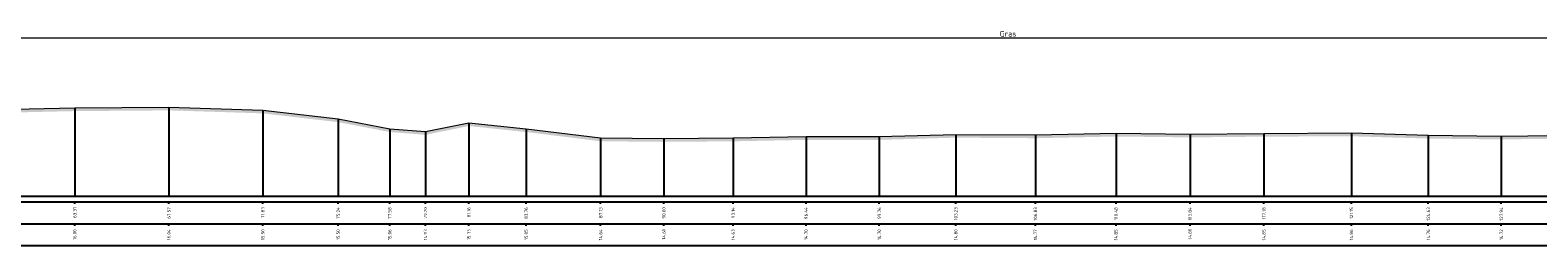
# Model space of a CAD drawing. Header units: metres. Extents: x 197883 to 206898, y 361907 to 364395.
# Tile 210 of 256: x 205845 to 205913, y 364383 to 364393. Entities that reach past the tile are written whole.
import ezdxf
from ezdxf.enums import TextEntityAlignment as Align

# ---------------------------------------------------------------- set-up
doc = ezdxf.new("R2010")
doc.units = ezdxf.units.M
doc.header["$PDMODE"] = 35
doc.header["$PDSIZE"] = 0.075
doc.layers.add('X-ME-AL-PROFIEL_HUIDIG MAAIVELD-GD', color=252, linetype='Continuous', lineweight=0)
doc.layers.add('X-XX-AL-DETAIL1-M', color=7, linetype='Continuous', lineweight=18)
doc.layers.add('X-ME-AL-PROFIELRASTER-S', color=7, linetype='Continuous')
doc.styles.add('NLCS-ISO-ANNOTATIVE-T18', font='NLCS-ISO.ttf', dxfattribs={"height": 1.8})
doc.styles.add('NLCS-ISO-M100-T25', font='NLCS-ISO.ttf', dxfattribs={"height": 0.25})
doc.dimstyles.new('NLCS-M100-T25-PIJL_L2_H1', dxfattribs={"dimscale": 0.1, "dimtxt": 2.5, "dimasz": 2.5, "dimexe": 2, "dimexo": 2, "dimgap": 0.7, "dimtad": 1, "dimzin": 0, "dimdsep": 46, "dimtxsty": 'NLCS-ISO-M100-T25', "dimcen": 0, "dimdle": 2, "dimclrd": 256, "dimclre": 256, "dimclrt": 256, "dimadec": 1, "dimazin": 0, "dimtfac": 1, "dimtdec": 3, "dimtofl": 0, "dimtmove": 0, "dimatfit": 3, "dimfxl": 2, "dimfxlon": 1, "dimtfillclr": 256, "dimtolj": 1, "dimtzin": 0, "dimlwd": -1, "dimlwe": -1, "dimarcsym": 0})

# ---------------------------------------------------------------- blocks, each defined once
blk = doc.blocks.new('SAL-PROFIELRASTER_BALK_EIND1-D')
at = {"color": 0, "linetype": 'ByBlock', "lineweight": -2, "flags": 128}
for points in [[(0, 0), (1, 0)], [(0, -2.5), (1, -2.5)], [(0, -12.5), (1, -12.5)]]:
    blk.add_lwpolyline(points, dxfattribs=at)
blk = doc.blocks.new('SAL-PROFIELRASTER_BALK_EIND2-D')
at = {"color": 0, "linetype": 'ByBlock', "lineweight": -2}
blk.add_line((1, -12.5), (0, -12.5), dxfattribs=at)
blk = doc.blocks.new('SAL-PROFIELRASTER_BALK_DATA-D')
at = {"color": 0, "linetype": 'ByBlock', "lineweight": -2}
blk.add_lwpolyline([(0, -3.5), (0, -2.5)], dxfattribs=at)
at = {"color": 0, "linetype": 'ByBlock', "lineweight": -2, "style": 'NLCS-ISO-ANNOTATIVE-T18'}
blk.add_attdef('GETAL', text='', height=1.5, rotation=90, dxfattribs=at).set_placement((0.75, -5), align=Align.RIGHT)
blk = doc.blocks.new('SAL-PROFIELRASTER_AANHAAL-D')
at = {"color": 9, "linetype": 'ByBlock', "lineweight": -2, "flags": 128}
blk.add_lwpolyline([(0, 1), (0, 0)], dxfattribs=at)
blk = doc.blocks.new('*D243')
at = {"layer": 'Defpoints', "color": 0, "transparency": 16777216}
for p in [(205783.859, 364392.353), (205783.859, 364385.194), (206171.207, 364385.194)]:
    blk.add_point(p, dxfattribs=at)
at = {"layer": 'X-XX-AL-DETAIL1-M', "color": 253, "transparency": 16777216}
for p, q in [((205783.859, 364392.153), (205783.859, 364392.553)), ((206170.957, 364392.353), (205784.109, 364392.353)), ((206171.207, 364392.153), (206171.207, 364392.553))]:
    blk.add_line(p, q, dxfattribs=at)
for points in [[(205784.109, 364392.394), (205784.109, 364392.311), (205783.859, 364392.353)], [(206170.957, 364392.394), (206170.957, 364392.311), (206171.207, 364392.353)]]:
    blk.add_solid(points, dxfattribs=at)
at = {"layer": 'X-XX-AL-DETAIL1-M', "color": 253, "transparency": 16777216, "insert": (205889.45, 364392.548), "char_height": 0.25, "attachment_point": 5, "style": 'NLCS-ISO-M100-T25'}
blk.add_mtext('\\A1;Gras', dxfattribs=at)

msp = doc.modelspace()

# ---------------------------------------------------------------- hatches: boundary and pattern name
at = {"layer": 'X-ME-AL-PROFIEL_HUIDIG MAAIVELD-GD'}
h = msp.add_hatch(dxfattribs=at)
h.set_pattern_fill('AGR-MAAIVELD', color=256, scale=0.05, pattern_type=2)
h.set_pattern_definition([(45, (0, 23.45443), (-0.25000007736, 0.25000007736), []), (45, (-0.0357, 23.49015), (0, 0.50000015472), [0.3535535, -0.3535535]), (45, (-0.07143, 23.52586), (0, 0.50000015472), [0.3535535, -0.3535535]), (45, (-0.10764, 23.56208), (0, 0.50000015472), [0.3535535, -0.3535535]), (45, (-0.14286, 23.5973), (0, 0.50000015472), [0.3535535, -0.3535535]), (45, (-0.17857, 23.633), (0, 0.50000015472), [0.3535535, -0.3535535]), (45, (-0.2143, 23.66872), (0, 0.50000015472), [0.3535535, -0.3535535]), (315, (0, 23.45443), (0.25000007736, 0.25000007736), []), (315, (0.0357, 23.49015), (0.50000015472, -1e-16), [0.3535535, -0.3535535]), (315, (0.07143, 23.52586), (0.50000015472, -1e-16), [0.3535535, -0.3535535]), (315, (0.10764, 23.56208), (0.50000015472, -1e-16), [0.3535535, -0.3535535]), (315, (0.14286, 23.5973), (0.50000015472, -1e-16), [0.3535535, -0.3535535]), (315, (0.17857, 23.633), (0.50000015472, -1e-16), [0.3535535, -0.3535535]), (315, (0.2143, 23.66872), (0.50000015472, -1e-16), [0.3535535, -0.3535535])])
h.paths.add_polyline_path([(206171.207, 364388.242), (206171.207, 364388.092), (206168.768, 364388.13), (206167.246, 364388.048), (206164.445, 364388.154), (206161.657, 364388.249), (206158.942, 364388.409), (206156.155, 364388.543), (206153.362, 364388.713), (206150.43, 364388.88), (206147.42, 364389.05), (206144.576, 364389.177), (206141.734, 364389.435), (206138.218, 364389.638), (206134.691, 364389.79), (206130.992, 364389.812), (206128.061, 364389.841), (206124.826, 364389.752), (206121.683, 364389.732), (206118.545, 364389.708), (206114.591, 364389.769), (206110.867, 364389.792), (206106.693, 364389.734), (206103.107, 364389.718), (206099.169, 364389.703), (206095.442, 364389.595), (206091.707, 364389.484), (206087.85, 364389.383), (206084.102, 364389.345), (206080.69, 364389.305), (206077.239, 364389.291), (206073.858, 364389.23), (206070.94, 364389.163), (206067.452, 364389.203), (206064.26, 364389.194), (206061.168, 364389.19), (206057.221, 364389.193), (206053.888, 364389.127), (206050.806, 364389.099), (206047.746, 364389.088), (206044.325, 364389.112), (206041.065, 364389.091), (206037.959, 364389.076), (206035.498, 364389.005), (206032.535, 364388.995), (206029.215, 364388.976), (206026.339, 364389.008), (206022.973, 364389.042), (206019.921, 364389.122), (206016.785, 364389.137), (206013.776, 364389.195), (206010.613, 364389.244), (206007.756, 364389.315), (206004.656, 364389.393), (206000.574, 364389.506), (205997.253, 364389.6), (205994.034, 364389.596), (205990.119, 364389.62), (205986.627, 364389.641), (205983.535, 364389.535), (205979.638, 364389.557), (205976.138, 364389.63), (205972.966, 364389.576), (205969.267, 364389.621), (205965.283, 364389.507), (205961.231, 364389.49), (205957.433, 364389.402), (205953.63, 364389.158), (205949.284, 364388.787), (205945.328, 364388.505), (205940.977, 364388.291), (205937.68, 364388.198), (205934.283, 364387.868), (205930.633, 364387.641), (205924.964, 364387.495), (205922.096, 364387.406), (205919.582, 364387.329), (205918.501, 364387.713), (205915.416, 364387.811), (205911.798, 364387.763), (205908.49, 364387.803), (205905.007, 364387.906), (205901.042, 364387.889), (205897.696, 364387.856), (205894.342, 364387.896), (205890.691, 364387.818), (205887.086, 364387.843), (205883.616, 364387.744), (205880.299, 364387.743), (205876.996, 364387.678), (205873.856, 364387.655), (205870.993, 364387.68), (205867.616, 364388.098), (205865.021, 364388.371), (205863.057, 364387.973), (205861.435, 364388.1), (205859.099, 364388.546), (205855.688, 364388.943), (205851.43, 364389.079), (205847.165, 364389.046), (205843.7, 364388.967), (205839.878, 364388.911), (205835.955, 364388.884), (205831.932, 364388.954), (205828.12, 364389.049), (205824.83, 364388.993), (205821.403, 364389.052), (205817.267, 364389.035), (205813.366, 364388.947), (205808.794, 364388.882), (205804.53, 364388.852), (205801.002, 364388.711), (205797.033, 364388.532), (205793.304, 364388.419), (205789.633, 364388.455), (205786.376, 364388.588), (205783.859, 364388.386), (205783.859, 364388.536), (205786.376, 364388.738), (205789.633, 364388.605), (205793.304, 364388.569), (205797.033, 364388.682), (205801.002, 364388.861), (205804.53, 364389.002), (205808.794, 364389.032), (205813.366, 364389.097), (205817.267, 364389.185), (205821.403, 364389.202), (205824.83, 364389.143), (205828.12, 364389.199), (205831.932, 364389.104), (205835.955, 364389.034), (205839.878, 364389.061), (205843.7, 364389.117), (205847.165, 364389.196), (205851.43, 364389.229), (205855.688, 364389.093), (205859.099, 364388.696), (205861.435, 364388.25), (205863.057, 364388.123), (205865.021, 364388.521), (205867.616, 364388.248), (205870.993, 364387.83), (205873.856, 364387.805), (205876.996, 364387.828), (205880.299, 364387.893), (205883.616, 364387.894), (205887.086, 364387.993), (205890.691, 364387.968), (205894.342, 364388.046), (205897.696, 364388.006), (205901.042, 364388.039), (205905.007, 364388.056), (205908.49, 364387.953), (205911.798, 364387.913), (205915.416, 364387.961), (205918.501, 364387.863), (205919.582, 364387.479), (205922.096, 364387.556), (205924.964, 364387.645), (205930.633, 364387.791), (205934.283, 364388.018), (205937.68, 364388.348), (205940.977, 364388.441), (205945.328, 364388.655), (205949.284, 364388.937), (205953.63, 364389.308), (205957.433, 364389.552), (205961.231, 364389.64), (205965.283, 364389.657), (205969.267, 364389.771), (205972.966, 364389.726), (205976.138, 364389.78), (205979.638, 364389.707), (205983.535, 364389.685), (205986.627, 364389.791), (205990.119, 364389.77), (205994.034, 364389.746), (205997.253, 364389.75), (206000.574, 364389.656), (206004.656, 364389.543), (206007.756, 364389.465), (206010.613, 364389.394), (206013.776, 364389.345), (206016.785, 364389.287), (206019.921, 364389.272), (206022.973, 364389.192), (206026.339, 364389.158), (206029.215, 364389.126), (206032.535, 364389.145), (206035.498, 364389.155), (206037.959, 364389.226), (206041.065, 364389.241), (206044.325, 364389.262), (206047.746, 364389.238), (206050.806, 364389.249), (206053.888, 364389.277), (206057.221, 364389.343), (206061.168, 364389.34), (206064.26, 364389.344), (206067.452, 364389.353), (206070.94, 364389.313), (206073.858, 364389.38), (206077.239, 364389.441), (206080.69, 364389.455), (206084.102, 364389.495), (206087.85, 364389.533), (206091.707, 364389.634), (206095.442, 364389.745), (206099.169, 364389.853), (206103.107, 364389.868), (206106.693, 364389.884), (206110.867, 364389.942), (206114.591, 364389.919), (206118.545, 364389.858), (206121.683, 364389.882), (206124.826, 364389.902), (206128.061, 364389.991), (206130.992, 364389.962), (206134.691, 364389.94), (206138.218, 364389.788), (206141.734, 364389.585), (206144.576, 364389.327), (206147.42, 364389.2), (206150.43, 364389.03), (206153.362, 364388.863), (206156.155, 364388.693), (206158.942, 364388.559), (206161.657, 364388.399), (206164.445, 364388.304), (206167.246, 364388.198), (206168.768, 364388.28)])

# ---------------------------------------------------------------- linework, layer by layer
msp.add_lwpolyline([(205843.7, 364389.117), (205847.165, 364389.196), (205851.43, 364389.229), (205855.688, 364389.093), (205859.099, 364388.696), (205861.435, 364388.25), (205863.057, 364388.123), (205865.021, 364388.521), (205867.616, 364388.248), (205870.993, 364387.83), (205873.856, 364387.805), (205876.996, 364387.828), (205880.299, 364387.893), (205883.616, 364387.894), (205887.086, 364387.993), (205890.691, 364387.968), (205894.342, 364388.046), (205897.696, 364388.006), (205901.042, 364388.039), (205905.007, 364388.056), (205908.49, 364387.953), (205911.798, 364387.913), (205915.416, 364387.961)], dxfattribs=at)

# ---------------------------------------------------------------- block references
at = {"layer": 'X-ME-AL-PROFIELRASTER-S'}
for p, yscale in [((205847.165, 364385.194), 4.001999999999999), ((205851.43, 364385.194), 4.035), ((205855.688, 364385.194), 3.898999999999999), ((205859.099, 364385.194), 3.502000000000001), ((205861.435, 364385.194), 3.055999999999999), ((205865.021, 364385.194), 3.327), ((205867.616, 364385.194), 3.054), ((205863.057, 364385.194), 2.929), ((205870.993, 364385.194), 2.635999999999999), ((205873.856, 364385.194), 2.611000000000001), ((205876.996, 364385.194), 2.634), ((205880.299, 364385.194), 2.699), ((205883.616, 364385.194), 2.699999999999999), ((205887.086, 364385.194), 2.798999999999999), ((205890.691, 364385.194), 2.773999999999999), ((205894.342, 364385.194), 2.852), ((205897.696, 364385.194), 2.811999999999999), ((205901.042, 364385.194), 2.845000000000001), ((205905.007, 364385.194), 2.862), ((205908.49, 364385.194), 2.759), ((205911.798, 364385.194), 2.718999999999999)]:
    msp.add_blockref('SAL-PROFIELRASTER_AANHAAL-D', p, dxfattribs=dict(at, yscale=yscale))
at = {"layer": 'X-ME-AL-PROFIELRASTER-S', "xscale": 387.9734933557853, "yscale": 0.1, "zscale": 387.9734933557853}
for name, p in [('SAL-PROFIELRASTER_BALK_EIND1-D', (205783.859, 364385.194)), ('SAL-PROFIELRASTER_BALK_EIND2-D', (205783.859, 364384.194))]:
    msp.add_blockref(name, p, dxfattribs=at)
at = {"layer": 'X-ME-AL-PROFIELRASTER-S', "xscale": 0.1, "yscale": 0.1, "zscale": 0.1}
for p, values in [((205847.165, 364385.194), {'GETAL': '63.31'}), ((205851.43, 364385.194), {'GETAL': '67.57'}), ((205855.688, 364385.194), {'GETAL': '71.83'}), ((205859.099, 364385.194), {'GETAL': '75.24'}), ((205861.435, 364385.194), {'GETAL': '77.58'}), ((205863.057, 364385.194), {'GETAL': '79.20'}), ((205865.021, 364385.194), {'GETAL': '81.16'}), ((205867.616, 364385.194), {'GETAL': '83.76'}), ((205870.993, 364385.194), {'GETAL': '87.13'}), ((205873.856, 364385.194), {'GETAL': '90.00'}), ((205876.996, 364385.194), {'GETAL': '93.14'}), ((205880.299, 364385.194), {'GETAL': '96.44'}), ((205883.616, 364385.194), {'GETAL': '99.76'}), ((205887.086, 364385.194), {'GETAL': '103.23'}), ((205890.691, 364385.194), {'GETAL': '106.83'}), ((205894.342, 364385.194), {'GETAL': '110.48'}), ((205897.696, 364385.194), {'GETAL': '113.84'}), ((205901.042, 364385.194), {'GETAL': '117.18'}), ((205905.007, 364385.194), {'GETAL': '121.15'}), ((205908.49, 364385.194), {'GETAL': '124.63'}), ((205911.798, 364385.194), {'GETAL': '127.94'}), ((205847.165, 364384.194), {'GETAL': '16.00'}), ((205851.43, 364384.194), {'GETAL': '16.04'}), ((205855.688, 364384.194), {'GETAL': '15.90'}), ((205859.099, 364384.194), {'GETAL': '15.50'}), ((205861.435, 364384.194), {'GETAL': '15.06'}), ((205863.057, 364384.194), {'GETAL': '14.93'}), ((205865.021, 364384.194), {'GETAL': '15.33'}), ((205867.616, 364384.194), {'GETAL': '15.05'}), ((205870.993, 364384.194), {'GETAL': '14.64'}), ((205873.856, 364384.194), {'GETAL': '14.61'}), ((205876.996, 364384.194), {'GETAL': '14.63'}), ((205880.299, 364384.194), {'GETAL': '14.70'}), ((205883.616, 364384.194), {'GETAL': '14.70'}), ((205887.086, 364384.194), {'GETAL': '14.80'}), ((205890.691, 364384.194), {'GETAL': '14.77'}), ((205894.342, 364384.194), {'GETAL': '14.85'}), ((205897.696, 364384.194), {'GETAL': '14.81'}), ((205901.042, 364384.194), {'GETAL': '14.85'}), ((205905.007, 364384.194), {'GETAL': '14.86'}), ((205908.49, 364384.194), {'GETAL': '14.76'}), ((205911.798, 364384.194), {'GETAL': '14.72'})]:
    msp.add_blockref('SAL-PROFIELRASTER_BALK_DATA-D', p, dxfattribs=at).add_auto_attribs(values)

# ---------------------------------------------------------------- dimensions: what is measured, and where the dimension line sits
at = {"layer": 'X-XX-AL-DETAIL1-M', "color": 253}
dim = msp.add_linear_dim(base=(205783.859, 364392.353), p1=(206171.207, 364385.194), p2=(205783.859, 364385.194), text='Gras', dimstyle='NLCS-M100-T25-PIJL_L2_H1', override={"dimclrd": 253, "dimclre": 253, "dimclrt": 253}, dxfattribs=at)
dim.commit()
dim.dimension.update_dxf_attribs({"geometry": '*D243', "text_midpoint": (205889.45, 364392.353), "dimtype": 160})

doc.saveas('drawing.dxf')
